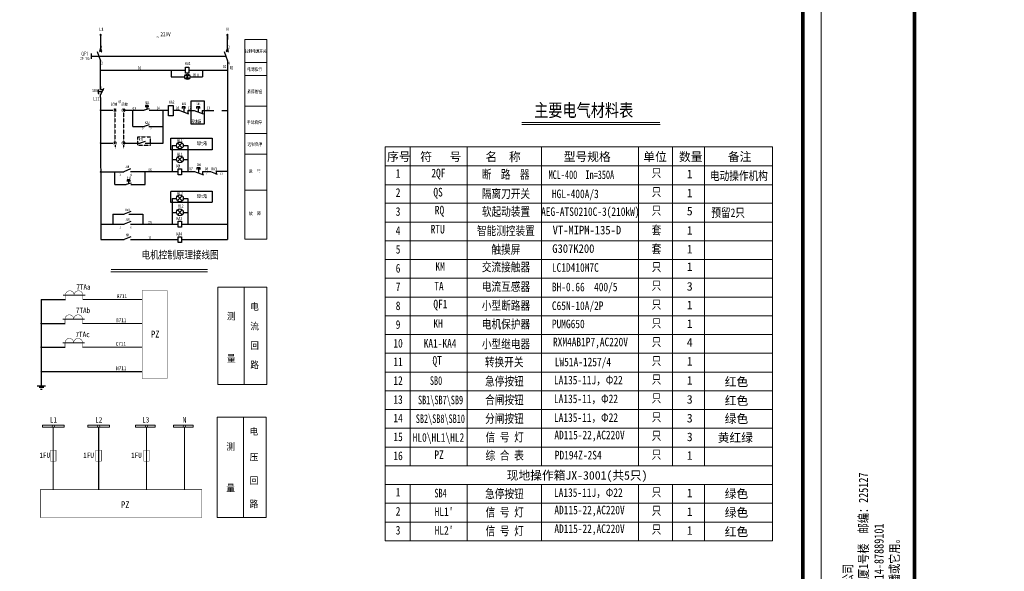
# Model space of a CAD drawing. Header units: millimetres. Extents: x 99955 to 321880, y 78800 to 170196.
# Tile 8 of 26: x 184479 to 210918, y 98970 to 113793. Entities that reach past the tile are written whole.
import ezdxf
from ezdxf.enums import TextEntityAlignment as Align

# ---------------------------------------------------------------- set-up
doc = ezdxf.new("R2010")
doc.units = ezdxf.units.MM
doc.linetypes.add('DASHED', pattern=[0.75, 0.5, -0.25])
doc.linetypes.add('HIDDEN', pattern=[9.524999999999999, 6.35, -3.175])
doc.layers.add('2004-6-21', color=3, linetype='Continuous')
doc.layers.add('ZM', color=7, linetype='Continuous')
for name, color, linetype, lineweight in [('DQ', 3, 'Continuous', 13), ('G', 3, 'Continuous', 13), ('TJ', 2, 'Continuous', 13)]:
    doc.layers.add(name, color=color, linetype=linetype, lineweight=lineweight)
doc.styles.add('CTXT', font='simkai.ttf', dxfattribs={"height": 3})
doc.styles.add('HZTXT', font='romand.shx', dxfattribs={"height": 3.5, "bigfont": 'hztxt.shx'})
doc.styles.add('style2', font='simfang.ttf', dxfattribs={"width": 0.9, "height": 20})
doc.styles.add('STYLE4', font='simfang.ttf', dxfattribs={"width": 0.8})
doc.styles.add('仿宋_GB2312', font='simfang.ttf', dxfattribs={"height": 9})
doc.styles.add('宋体', font='txt', dxfattribs={"width": 0.8, "height": 3.5})
doc.styles.add('样式 1', font='isocp.shx', dxfattribs={"height": 2, "bigfont": 'bigfont.shx'})

# ---------------------------------------------------------------- blocks, each defined once
blk = doc.blocks.new('XTK')
at = {"lineweight": 0}
for p, q in [((26911.62432931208, 39066.98909710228), (26911.62432931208, 39363.98909710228)), ((27331.62432931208, 39363.98909710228), (27331.62432931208, 39066.98909710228))]:
    blk.add_line(p, q, dxfattribs=at)
at = {"lineweight": 0, "const_width": 1}
blk.add_lwpolyline([(26936.62432931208, 39358.98909710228), (27326.62432931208, 39358.98909710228), (27326.62432931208, 39071.98909710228), (26936.62432931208, 39071.98909710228)], close=True, dxfattribs=at)
at = {"insert": (26917.50317452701, 39073.28799060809), "char_height": 2.5, "attachment_point": 1, "rotation": 90, "style": '宋体'}
blk.add_mtext('江苏省水利勘测设计研究院有限公司\\P地址：扬州市吉安路209号吉安大厦1号楼  邮编：225127\\P电话：0514-87860116  传真：0514-87889101\\P声明：未经授权，不得翻印、传播或它用。', dxfattribs=at)
blk = doc.blocks.new('LH')
blk.add_line((-2, 4), (18, 4))
for points in [[(0, 4, 0.4, 0.4, 0), (0, 0, 0.6, 0.6, 0)], [(16, 4, 0.4, 0.4, 0), (16, 0, 0.6, 0.6, 0)]]:
    blk.add_lwpolyline(points, format="xyseb")
at = {"const_width": 0.4}
for points in [[(8, 4, 1), (0, 4, 1)], [(16, 4, 1), (8, 4, 1)]]:
    blk.add_lwpolyline(points, format="xyb", dxfattribs=at)
blk = doc.blocks.new('A$C4E0750ED')
at = {"const_width": 0.536983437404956}
blk.add_lwpolyline([(0.2684916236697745, 0.5369835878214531, 1), (0.8054750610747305, 0.5369835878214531, 1)], format="xyb", close=True, dxfattribs=at)

msp = doc.modelspace()

# ---------------------------------------------------------------- hatches: boundary and pattern name
at = {"linetype": 'Continuous'}
h = msp.add_hatch(color=3, dxfattribs=at)
edge = h.paths.add_edge_path()
edge.add_arc((186650.636040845, 112441.6221921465), 19.5361587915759, 359.9999999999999, 720)
h = msp.add_hatch(color=3, dxfattribs=at)
edge = h.paths.add_edge_path()
edge.add_arc((188540.964959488, 112437.9816848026), 19.5361587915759, 359.9999999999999, 720)
h = msp.add_hatch(color=3, dxfattribs=at)
edge = h.paths.add_edge_path()
edge.add_arc((189389.7822338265, 112437.6255355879), 19.5361587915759, 359.9999999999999, 720)
h = msp.add_hatch(color=3, dxfattribs=at)
edge = h.paths.add_edge_path()
edge.add_arc((190055.1747284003, 112438.8774428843), 19.5361587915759, 359.9999999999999, 720)
for points in [[(188981.9314752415, 112260.9432184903), (188934.0993417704, 112213.1110850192, 0.1989123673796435), (188981.9314752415, 112193.2983666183, 0.1989123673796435), (189029.7636087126, 112213.1110850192)], [(188934.7026982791, 112308.6584951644), (188982.5348317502, 112260.8263616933), (189030.3669652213, 112308.6584951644, 0.1989123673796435), (188982.5348317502, 112328.4712135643, 0.1989123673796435)]]:
    msp.add_hatch(color=3, dxfattribs=at).paths.add_polyline_path(points)
h = msp.add_hatch(color=3, dxfattribs=at)
edge = h.paths.add_edge_path()
edge.add_arc((187518.4427976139, 111354.6750572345), 17.7601443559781, 359.9999999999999, 720)
h = msp.add_hatch(color=3, dxfattribs=at)
edge = h.paths.add_edge_path()
edge.add_arc((188329.8378712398, 111357.5559541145), 17.7601443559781, 359.9999999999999, 720)
h = msp.add_hatch(color=3, dxfattribs=at)
edge = h.paths.add_edge_path()
edge.add_arc((188329.1577041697, 110924.4977465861), 19.5361587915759, 359.9999999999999, 720)
h = msp.add_hatch(color=3, dxfattribs=at)
edge = h.paths.add_edge_path()
edge.add_arc((186651.5515137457, 110476.6603615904), 19.5361587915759, 359.9999999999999, 720)
h = msp.add_hatch(color=3, dxfattribs=at)
edge = h.paths.add_edge_path()
edge.add_arc((188572.1704369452, 110033.6242503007), 19.5361587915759, 359.9999999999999, 720)
h = msp.add_hatch(color=3, dxfattribs=at)
edge = h.paths.add_edge_path()
edge.add_arc((188992.5123415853, 110033.6242503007), 19.5361587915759, 359.9999999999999, 720)
h = msp.add_hatch(color=3, dxfattribs=at)
edge = h.paths.add_edge_path()
edge.add_arc((186665.2809768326, 109707.7954287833), 19.5361587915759, 359.9999999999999, 720)
h = msp.add_hatch(color=3, dxfattribs=at)
edge = h.paths.add_edge_path()
edge.add_arc((187031.1956574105, 109707.7954287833), 19.5361587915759, 359.9999999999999, 720)
h = msp.add_hatch(color=3, dxfattribs=at)
edge = h.paths.add_edge_path()
edge.add_arc((187843.2081862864, 109708.7970188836), 19.5361587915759, 359.9999999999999, 720)
h = msp.add_hatch(color=3, dxfattribs=at)
edge = h.paths.add_edge_path()
edge.add_arc((188572.1704369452, 109708.7970188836), 19.5361587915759, 359.9999999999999, 720)
h = msp.add_hatch(color=3, dxfattribs=at)
edge = h.paths.add_edge_path()
edge.add_arc((188992.5123415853, 109708.7970188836), 19.5361587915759, 359.9999999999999, 720)
h = msp.add_hatch(color=3, dxfattribs=at)
edge = h.paths.add_edge_path()
edge.add_arc((190055.6627750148, 109720.3894379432), 19.5361587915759, 359.9999999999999, 720)
h = msp.add_hatch(color=3, dxfattribs=at)
edge = h.paths.add_edge_path()
edge.add_arc((188572.1704369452, 108609.0325744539), 19.5361587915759, 359.9999999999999, 720)
h = msp.add_hatch(color=3, dxfattribs=at)
edge = h.paths.add_edge_path()
edge.add_arc((188992.5123415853, 108609.0325744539), 19.5361587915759, 359.9999999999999, 720)
h = msp.add_hatch(color=3, dxfattribs=at)
edge = h.paths.add_edge_path()
edge.add_arc((186975.0622653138, 108300.0542982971), 19.5361587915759, 359.9999999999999, 720)
h = msp.add_hatch(color=3, dxfattribs=at)
edge = h.paths.add_edge_path()
edge.add_arc((187787.0747941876, 108301.0558883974), 19.5361587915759, 359.9999999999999, 720)
h = msp.add_hatch(color=3, dxfattribs=at)
edge = h.paths.add_edge_path()
edge.add_arc((188572.1704369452, 108301.0558883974), 19.5361587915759, 359.9999999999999, 720)
h = msp.add_hatch(color=3, dxfattribs=at)
edge = h.paths.add_edge_path()
edge.add_arc((188992.5123415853, 108301.0558883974), 19.5361587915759, 359.9999999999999, 720)

# ---------------------------------------------------------------- linework, layer by layer
at = {"color": 3, "linetype": 'Continuous', "lineweight": -3}
for p, q in [((186652.4173925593, 113366.284613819), (186651.3545058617, 113016.9829863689)), ((190054.9072119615, 113384.0427097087), (190054.9072119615, 113262.7195750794))]:
    msp.add_line(p, q, dxfattribs=at)
at = {"color": 3, "linetype": 'Continuous'}
for p, q in [((190054.9072119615, 112955.7291077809), (190054.9072119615, 113365.4563277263)), ((186562.4352426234, 112934.3812321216), (186651.3545058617, 112689.8532582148)), ((186619.715088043, 112984.1838095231), (186682.9939236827, 112927.2744060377)), ((186682.9939236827, 112984.1838095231), (186619.715088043, 112927.2744060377)), ((186651.3545058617, 112955.7291077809), (186651.3545058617, 113016.9829863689)), ((189966.0209750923, 112934.3814570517), (190054.9072119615, 112689.9443056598)), ((190086.5466297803, 112984.1840344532), (190023.2677941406, 112927.2746309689)), ((190023.2677941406, 112984.1840344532), (190086.5466297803, 112927.2746309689)), ((186402.3052662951, 112881.1596303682), (186402.3052662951, 112743.0736270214)), ((186402.3052662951, 112812.1166286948), (190010.4701637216, 112812.1461883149)), ((186651.4729796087, 111920.6800988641), (186651.3545058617, 112689.8532582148)), ((186670.67936271, 112438.7069793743), (188933.6652093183, 112438.7069793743)), ((188542.254119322, 112432.0522654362), (188542.254119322, 112259.6005258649)), ((188933.6652093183, 112518.2997620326), (189025.4596376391, 112518.2997620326)), ((188933.6652093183, 112359.8682412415), (188933.6652093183, 112518.2997620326)), ((189025.4596376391, 112518.2997620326), (189025.4596376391, 112359.8682412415)), ((189390.3711941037, 112425.315437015), (189390.3711941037, 112259.6005258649)), ((188542.254119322, 112259.6005258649), (188911.0170228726, 112259.6005258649)), ((189033.7921144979, 112308.4270160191), (188931.8457172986, 112206.5516104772)), ((189025.4596376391, 112359.8682412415), (188933.6652093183, 112359.8682412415)), ((188934.6758380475, 112310.6867891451), (189029.6072781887, 112202.2692700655)), ((189049.630243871, 112230.4065489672), (189049.630243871, 112230.4065489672)), ((189055.0665596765, 112259.6005258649), (189390.3711941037, 112259.6005258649)), ((186582.60077481, 111905.921769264), (186582.60077481, 111807.5329052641)), ((186582.60077481, 111905.921769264), (186612.1174340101, 111905.921769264)), ((186689.7040810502, 111856.7273372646), (186582.60077481, 111856.7273372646)), ((186651.4729796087, 111994.4717468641), (186651.4729796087, 111920.6800988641)), ((186730.1840708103, 111945.2773148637), (186651.4729796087, 111773.0968028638)), ((186651.4729796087, 111920.6800988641), (186740.0229572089, 111920.6800988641)), ((186582.60077481, 111807.5329052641), (186612.1174340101, 111807.5329052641)), ((186651.4729796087, 111699.3051548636), (186651.4729796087, 111773.0968028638)), ((186648.4956739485, 111359.4459248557), (186985.168244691, 111359.4459248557)), ((186949.3929713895, 111359.4459248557), (186989.5441770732, 111359.4459248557)), ((187316.0910663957, 111359.4459248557), (187823.6649516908, 111359.4459248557)), ((187518.0247321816, 110925.6802431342), (187518.0247321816, 111359.4459248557)), ((187955.7409509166, 111400.1472498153), (187823.6649516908, 111358.8080387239)), ((187925.4098190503, 111484.5790138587), (187853.996083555, 111484.5790138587)), ((187853.996083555, 111484.5790138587), (187853.996083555, 111438.3344229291)), ((187889.7029513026, 111484.5790138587), (187889.7029513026, 111379.4776442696)), ((187925.4098190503, 111484.5790138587), (187925.4098190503, 111442.538457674)), ((187957.2613967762, 111361.7279636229), (188473.6397889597, 111361.7279636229)), ((188330.0372610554, 110477.5539454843), (188330.0372610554, 111361.7279636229)), ((188473.6397889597, 111491.3132966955), (188603.2251220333, 111491.3132966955)), ((188473.6397889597, 111210.5450750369), (188473.6397889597, 111491.3132966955)), ((188603.2251220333, 111491.3132966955), (188603.2251220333, 111210.5450750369)), ((188775.6127493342, 111352.2532113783), (188603.2251220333, 111352.2532011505)), ((188775.6127774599, 111352.2532011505), (189013.1858880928, 111265.8629791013)), ((188840.4054439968, 111452.0786142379), (188840.4054439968, 111408.8835032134)), ((188926.7956660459, 111452.0786142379), (188840.4054439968, 111452.0786142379)), ((188883.6005550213, 111452.0786142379), (188883.6005550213, 111311.6945034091)), ((188926.7956660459, 111408.8835032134), (188926.7956660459, 111452.0786142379)), ((188991.5883325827, 111352.2532011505), (189165.291687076, 111352.2532011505)), ((188991.5883325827, 111352.2532011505), (188991.5883325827, 111265.8629791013)), ((189165.2917038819, 111352.2531950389), (189402.8648145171, 111265.8629729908)), ((189230.0843704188, 111452.0786081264), (189230.0843704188, 111408.8834971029)), ((189316.4745924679, 111452.0786081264), (189230.0843704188, 111452.0786081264)), ((189273.2794814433, 111452.0786081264), (189273.2794814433, 111311.6944972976)), ((189316.4745924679, 111408.8834971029), (189316.4745924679, 111452.0786081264)), ((189381.2672590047, 111352.2531950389), (189688.3198232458, 111352.2532011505)), ((189381.2672590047, 111352.2531950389), (189381.2672590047, 111265.8629729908)), ((189904.2953783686, 111352.2532025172), (190052.6791292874, 111352.2532045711)), ((188603.2251220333, 111210.5450750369), (188473.6397889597, 111210.5450750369)), ((187955.7409509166, 110963.54692687), (187823.6649516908, 110922.2077157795)), ((187846.1946985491, 110518.7732948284), (187714.1186993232, 110477.434083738)), ((186648.4956739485, 110477.5539454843), (186990.5827850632, 110477.5539454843)), ((187316.0910663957, 110477.5539454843), (187715.2899840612, 110477.5539454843)), ((188573.049993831, 110408.0853051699), (188689.817278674, 110408.0853051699)), ((188573.049993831, 110408.0853051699), (188573.049993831, 109709.9795154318)), ((188844.4329524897, 110479.7597121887), (188715.9589155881, 110351.3751398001)), ((188720.9939573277, 110481.4080258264), (188839.9372255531, 110345.5675283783)), ((188873.6041066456, 110408.0853051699), (188993.3918984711, 110408.0853051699)), ((188993.3918984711, 110408.0853051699), (188993.3918984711, 109709.9795154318)), ((188573.049993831, 110034.8067468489), (188689.817278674, 110034.8067468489)), ((188844.4329524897, 110106.4811538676), (188715.9589155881, 109978.096581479)), ((188720.9939573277, 110108.1294675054), (188839.9372255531, 109972.2889700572)), ((188873.6041066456, 110034.8067468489), (188993.3918984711, 110034.8067468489)), ((188731.2215657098, 109784.9087710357), (188823.0159940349, 109784.9087710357)), ((188731.2215657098, 109626.4772502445), (188731.2215657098, 109784.9087710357)), ((188823.0159940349, 109784.9087710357), (188823.0159940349, 109626.4772502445)), ((189239.051995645, 109811.709701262), (189239.051995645, 109768.5145902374)), ((189325.4422176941, 109811.709701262), (189239.051995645, 109811.709701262)), ((189282.2471066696, 109811.709701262), (189282.2471066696, 109671.3255904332)), ((189325.4422176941, 109768.5145902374), (189325.4422176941, 109811.709701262)), ((189756.6518726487, 109720.3880229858), (190059.687519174, 109720.3880229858)), ((189756.6518726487, 109720.3880229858), (189756.6518726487, 109634.256354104)), ((186661.097766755, 109708.9779253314), (187272.809911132, 109708.9779253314)), ((187439.4603011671, 109488.8229186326), (187368.0465656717, 109488.8229186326)), ((187368.0465656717, 109488.8229186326), (187368.0465656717, 109442.5783277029)), ((187403.7534334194, 109488.8229186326), (187403.7534334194, 109383.7215490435)), ((187439.4603011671, 109488.8229186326), (187439.4603011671, 109446.7823624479)), ((187457.0691837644, 109709.9795154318), (188731.2215657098, 109709.9795154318)), ((188823.0159940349, 109626.4772502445), (188731.2215657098, 109626.4772502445)), ((188823.0159940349, 109709.9795154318), (189179.4974541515, 109709.9795154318)), ((189174.2593291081, 109711.8842881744), (189411.8324397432, 109625.4940661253)), ((189390.2348842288, 109711.8842881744), (189601.5282027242, 109711.8842881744)), ((189390.2348842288, 109711.8842881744), (189390.2348842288, 109625.4940661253)), ((189601.5282027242, 109709.9795154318), (189781.1435005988, 109644.664861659)), ((187469.7914330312, 109404.3911545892), (187337.7154338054, 109363.0519434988)), ((188573.049993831, 108987.9042362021), (188689.817278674, 108987.9042362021)), ((188573.049993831, 108987.9042362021), (188573.049993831, 108302.2383849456)), ((188844.4329524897, 109059.57864322), (188715.9589155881, 108931.1940708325)), ((188720.9939573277, 109061.2269568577), (188839.9372255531, 108925.3864594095)), ((188873.6041066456, 108987.9042362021), (188993.3918984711, 108987.9042362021)), ((188993.3918984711, 108987.9042362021), (188993.3918984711, 108302.2383849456)), ((188844.4329524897, 108681.8894780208), (188715.9589155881, 108553.5049056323)), ((188720.9939573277, 108683.5377916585), (188839.9372255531, 108547.6972942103)), ((187465.8385400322, 108635.8835507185), (187281.5820417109, 108563.409656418)), ((188573.049993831, 108610.2150710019), (188689.817278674, 108610.2150710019)), ((188873.6041066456, 108610.2150710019), (188993.3918984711, 108610.2150710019)), ((186661.097766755, 108301.2367948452), (187281.5639926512, 108301.2367948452)), ((187465.8385400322, 108374.1168039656), (187281.5820417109, 108301.642909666)), ((187457.0691837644, 108302.2383849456), (188731.2215657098, 108302.2383849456)), ((188731.2215657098, 108377.1676405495), (188823.0159940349, 108377.1676405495)), ((188731.2215657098, 108218.7361197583), (188731.2215657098, 108377.1676405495)), ((188823.0159940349, 108218.7361197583), (188731.2215657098, 108218.7361197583)), ((188823.0159940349, 108377.1676405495), (188823.0159940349, 108218.7361197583)), ((188823.0159940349, 108302.2383849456), (190054.9072119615, 108302.2383849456)), ((186661.097766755, 107884.2830751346), (187281.5639926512, 107884.2830751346)), ((187465.8385400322, 107957.1630842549), (187281.5820417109, 107884.6891899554)), ((187457.0691837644, 107885.2846652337), (188731.2215657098, 107885.2846652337)), ((188731.2215657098, 107960.2139208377), (188823.0159940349, 107960.2139208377)), ((188731.2215657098, 107801.7824000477), (188731.2215657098, 107960.2139208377)), ((188823.0159940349, 107960.2139208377), (188823.0159940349, 107801.7824000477)), ((188823.0159940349, 107885.2846652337), (190054.9072119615, 107885.2846652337)), ((188823.0159940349, 107801.7824000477), (188731.2215657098, 107801.7824000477))]:
    msp.add_line(p, q, dxfattribs=at)
at = {"color": 3, "linetype": 'Continuous', "ltscale": 0.5}
for p, q in [((190054.9072119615, 113017.074033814), (190054.9072119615, 112955.729332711)), ((190054.9072119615, 112689.9443056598), (190054.9072119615, 107885.2846652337)), ((186651.4729796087, 111699.3051548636), (186661.097766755, 107884.2830751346))]:
    msp.add_line(p, q, dxfattribs=at)
at = {"color": 3, "linetype": 'Continuous', "ltscale": 0.13}
for p, q in [((189025.4596376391, 112438.7069793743), (190070.6759204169, 112438.7069793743)), ((187518.0247321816, 110925.6802431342), (187834.7594430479, 110925.6802431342)), ((187948.7934480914, 110925.6802431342), (188330.0372610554, 110925.6802431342)), ((187457.0664094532, 109781.451819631), (187272.809911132, 109708.9779253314)), ((187032.0752142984, 109363.1425797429), (187337.7154338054, 109363.0519434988)), ((187462.8439302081, 109363.1425797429), (187844.0877431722, 109363.1425797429)), ((186975.9418221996, 108563.500292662), (187281.5820417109, 108563.409656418)), ((187406.7105381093, 108563.500292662), (187787.9543510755, 108563.500292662))]:
    msp.add_line(p, q, dxfattribs=at)
at = {"color": 3, "linetype": 'HIDDEN'}
for p, q in [((187038.2401054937, 111310.7499964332), (187038.2401054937, 110523.5053681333)), ((187267.3951379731, 111310.7499964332), (187267.3951379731, 110523.5053681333)), ((187039.2787134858, 110428.8580170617), (187039.2787134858, 110332.4805685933)), ((187267.3951379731, 110428.8580170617), (187267.3951379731, 110332.4805685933))]:
    msp.add_line(p, q, dxfattribs=at)
at = {"color": 3}
msp.add_line((187846.1946985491, 110477.5539454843), (188330.0372610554, 110477.5539454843), dxfattribs=at)
at = {"color": 3, "linetype": 'Continuous', "ltscale": 0.1}
for p, q in [((187032.0752142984, 109363.1425797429), (187032.0752142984, 109708.9779253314)), ((187844.0877431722, 109363.1425797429), (187844.0877431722, 109709.9795154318)), ((186975.9418221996, 108563.500292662), (186975.9418221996, 108301.2367948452)), ((187787.9543510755, 108563.500292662), (187787.9543510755, 108302.2383849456))]:
    msp.add_line(p, q, dxfattribs=at)
at = {"color": 4, "linetype": 'HIDDEN', "ltscale": 2}
for points in [[(189432.8928925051, 110986.258233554), (189079.7210756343, 110986.258233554), (189079.7210756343, 111610.6444646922), (189432.8928925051, 111610.6444646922)], [(189651.8788095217, 110298.8902948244), (188537.107939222, 110298.8902948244), (188537.107939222, 110607.8648375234), (189651.8788095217, 110607.8648375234)], [(189651.8788095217, 108878.7092258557), (188537.107939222, 108878.7092258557), (188537.107939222, 109187.6837685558), (189651.8788095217, 109187.6837685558)]]:
    msp.add_lwpolyline(points, close=True, dxfattribs=at)
at = {"color": 3, "linetype": 'HIDDEN'}
msp.add_lwpolyline([(187653.1204485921, 110640.632247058), (187978.5751380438, 110640.632247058), (187978.5751380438, 110409.6127485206), (187653.1204485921, 110409.6127485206)], close=True, dxfattribs=at)
at = {"color": 3, "linetype": 'Continuous'}
for centre, radius in [((188983.0417912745, 112257.2662825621), 72.06258360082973), ((188780.4249662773, 110413.5341735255), 91.27981859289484), ((188780.4249662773, 110040.2556152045), 91.27981859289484), ((188780.4249662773, 108993.3531045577), 91.27981859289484), ((188780.4249662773, 108617.4803137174), 91.27981859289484)]:
    msp.add_circle(centre, radius, dxfattribs=at)
for centre, radius, start, end in [((186651.0357888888, 111359.0423167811), 10.79877775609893, 0, 180), ((186651.0357888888, 111359.0423167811), 10.79877775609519, 180, 0), ((190056.9262350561, 111352.2532045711), 10.79877775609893, 0, 180), ((190056.9262350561, 111352.2532045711), 10.79877775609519, 180, 0), ((186652.4310706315, 110477.8428581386), 10.79877775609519, 0, 180), ((186652.4310706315, 110477.8428581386), 10.79877775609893, 180, 0), ((186654.064447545, 109707.0674457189), 10.95966547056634, 0, 180), ((186654.064447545, 109707.0674457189), 10.95966547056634, 180, 0)]:
    msp.add_arc(centre, radius, start, end, dxfattribs=at)
at = {"layer": 'DQ'}
for p, q in [((201675.833159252, 110972.9148631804), (197958.4780506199, 110972.9148631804)), ((189525.9185995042, 107015.9530988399), (186928.5737520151, 107015.9530988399))]:
    msp.add_line(p, q, dxfattribs=at)
at = {"layer": 'DQ', "color": 3}
for p, q in [((194291.556679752, 110379.4469971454), (194291.556679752, 99791.55639493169)), ((194291.556679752, 110379.4469971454), (194291.556679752, 99791.55639493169)), ((194291.5566797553, 110379.4469971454), (204692.0376797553, 110379.4469971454)), ((194967.5972555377, 110379.4469971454), (194967.5972555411, 101805.8149545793)), ((196497.9869326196, 110379.4469971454), (196497.9869326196, 101805.8149545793)), ((198488.1191040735, 110379.4469971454), (198488.1191040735, 101805.8149545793)), ((201098.6767390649, 110379.4469971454), (201098.6767390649, 101805.8149545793)), ((202004.2598292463, 110379.4469971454), (202004.259829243, 101805.8149545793)), ((202867.9538871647, 110379.4469971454), (202867.9538871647, 101805.8149545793)), ((204692.037679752, 110379.4469971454), (204692.037679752, 99791.55639493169)), ((204692.037679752, 110379.4469971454), (204692.037679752, 99791.55639493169)), ((194291.556679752, 109865.6116716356), (204692.037679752, 109865.6116716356)), ((194291.556679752, 109351.7763461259), (204692.037679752, 109351.7763461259)), ((194291.556679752, 108859.7305875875), (204692.037679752, 108859.7305875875)), ((194291.556679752, 108355.7648802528), (204692.037679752, 108355.7648802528)), ((194291.556679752, 107851.7991729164), (204692.037679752, 107851.7991729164)), ((194291.556679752, 107347.83346558), (204692.037679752, 107347.83346558)), ((194291.556679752, 106843.8677582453), (204692.037679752, 106843.8677582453)), ((189797.9517933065, 106604.3126034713), (189797.9517933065, 103993.2959841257)), ((189797.9517933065, 106604.3126034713), (191115.6545094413, 106604.3126034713)), ((190507.7038633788, 106604.3126034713), (190507.7038633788, 103993.2959841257)), ((191115.6545094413, 106604.3126034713), (191115.6545094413, 103993.2959841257)), ((194291.556679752, 106339.9020509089), (204692.037679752, 106339.9020509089)), ((186176.291735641, 106274.5829113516), (187770.4669997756, 106274.5829113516)), ((194291.556679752, 105835.9363435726), (204692.037679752, 105835.9363435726)), ((186164.6521418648, 105628.166408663), (187770.4669997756, 105628.166408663)), ((194291.556679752, 105331.9706362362), (204692.037679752, 105331.9706362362)), ((186164.6521418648, 104993.462624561), (187770.4669997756, 104993.462624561)), ((194291.556679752, 104828.0049288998), (204692.037679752, 104828.0049288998)), ((194291.556679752, 104324.039221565), (204692.037679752, 104324.039221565)), ((194291.556679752, 104324.039221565), (204692.037679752, 104324.039221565)), ((189797.9517933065, 103993.2959841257), (191115.6545094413, 103993.2959841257)), ((194291.556679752, 103821.6777839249), (204692.037679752, 103821.6777839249)), ((189781.0477367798, 103112.9812954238), (191098.7504529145, 103112.9812954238)), ((189781.0477367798, 103112.9812954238), (189781.0477367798, 100412.1625317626)), ((190490.799806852, 103112.9812954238), (190490.799806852, 100412.1625317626)), ((191098.7504529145, 103112.9812954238), (191098.7504529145, 100412.1625317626)), ((194291.556679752, 103317.7120765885), (204692.037679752, 103317.7120765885)), ((185089.2657673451, 102840.6586973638), (185089.2657673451, 102899.2234387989)), ((185089.2657673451, 102899.2234387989), (185674.9131816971, 102899.2234387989)), ((185674.9131816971, 102840.6586973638), (185674.9131816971, 102899.2234387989)), ((186305.5061922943, 102840.6586973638), (186305.5061922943, 102899.2234387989)), ((186305.5061922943, 102899.2234387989), (186891.1536066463, 102899.2234387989)), ((186891.1536066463, 102899.2234387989), (186891.1536066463, 102840.6586973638)), ((187590.8945896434, 102840.6586973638), (187590.8945896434, 102899.2234387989)), ((187590.8945896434, 102899.2234387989), (188117.9772625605, 102899.2234387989)), ((188117.9772625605, 102899.2234387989), (188117.9772625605, 102840.6586973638)), ((188609.702264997, 102899.2234387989), (189136.7849379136, 102899.2234387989)), ((188609.702264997, 102840.6586973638), (188609.702264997, 102899.2234387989)), ((189136.7849379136, 102899.2234387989), (189136.7849379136, 102840.6586973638)), ((185089.2657673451, 102840.6586973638), (185674.9131816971, 102840.6586973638)), ((185382.0894745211, 102840.6586973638), (185382.0894745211, 101164.3618949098)), ((186305.5061922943, 102840.6586973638), (186891.1536066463, 102840.6586973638)), ((187590.8945896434, 102840.6586973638), (188117.9772625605, 102840.6586973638)), ((187883.7182968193, 102840.6586973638), (187883.7182968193, 101164.3618949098)), ((188609.702264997, 102840.6586973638), (189136.7849379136, 102840.6586973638)), ((188902.525972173, 102840.6586973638), (188902.525972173, 101164.3618949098)), ((194291.556679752, 102813.7463692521), (204692.037679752, 102813.7463692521)), ((194291.556679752, 102309.7806619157), (204692.037679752, 102309.7806619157)), ((194291.556679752, 102309.7806619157), (204692.037679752, 102309.7806619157)), ((194291.556679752, 102309.7806619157), (204692.037679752, 102309.7806619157)), ((194291.556679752, 101805.8149545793), (204692.037679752, 101805.8149545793)), ((194291.556679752, 101805.8149545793), (204692.037679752, 101805.8149545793)), ((194291.556679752, 101805.8149545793), (204692.037679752, 101805.8149545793)), ((194291.556679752, 101301.8492472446), (204692.037679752, 101301.8492472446)), ((194291.556679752, 101301.8492472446), (204692.037679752, 101301.8492472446)), ((194291.556679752, 101301.8492472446), (204692.037679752, 101301.8492472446)), ((194967.5972555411, 101301.8492472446), (194967.5972555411, 99791.55639493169)), ((196497.9869326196, 101301.8492472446), (196497.9869326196, 99791.55639493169)), ((198488.1191040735, 101301.8492472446), (198488.1191040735, 99791.55639493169)), ((201098.6767390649, 101301.8492472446), (201098.6767390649, 99791.55639493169)), ((202004.259829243, 101301.8492472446), (202004.259829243, 99791.55639493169)), ((202867.9538871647, 101301.8492472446), (202867.9538871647, 99791.55639493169)), ((194291.556679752, 100797.8835399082), (204692.037679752, 100797.8835399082)), ((191098.7504529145, 100412.1625317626), (189781.0477367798, 100412.1625317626)), ((194291.556679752, 100294.7199674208), (204692.037679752, 100294.7199674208)), ((194291.556679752, 99791.55639493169), (204692.037679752, 99791.55639493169))]:
    msp.add_line(p, q, dxfattribs=at)
at = {"layer": 'DQ', "const_width": 6.716679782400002}
for points in [[(186989.5441770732, 111359.4459248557, 1), (187086.9360339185, 111359.4459248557, 1)], [(187218.6992095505, 111359.4459248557, 1), (187316.0910663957, 111359.4459248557, 1)], [(186990.5827850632, 110477.5539454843, 1), (187087.9746419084, 110477.5539454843, 1)], [(187218.6992095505, 110477.5539454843, 1), (187316.0910663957, 110477.5539454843, 1)]]:
    msp.add_lwpolyline(points, format="xyb", close=True, dxfattribs=at)
at = {"layer": 'DQ', "color": 3, "const_width": 16.79169945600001}
for points in [[(187029.8442557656, 111258.2230605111, 1), (187046.6359552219, 111258.2230605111, 1)], [(187258.999288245, 110380.669292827, 1), (187275.7909877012, 110380.669292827, 1)]]:
    msp.add_lwpolyline(points, format="xyb", close=True, dxfattribs=at)
at = {"layer": 'DQ'}
for points, const_width in [([(197958.4780506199, 111032.7476912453), (201675.833159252, 111032.7476912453)], 26.145), ([(186928.5737520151, 107078.7775683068), (189525.9185995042, 107078.7775683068)], 27.45225)]:
    msp.add_lwpolyline(points, dxfattribs=dict(at, const_width=const_width))
at = {"layer": 'DQ', "color": 3, "const_width": 23.11218}
for points in [[(194291.556679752, 110379.4469971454), (194291.556679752, 99791.55639493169)], [(194291.5566797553, 110379.4469971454), (204692.0376797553, 110379.4469971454)], [(204692.037679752, 110379.4469971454), (204692.037679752, 99791.55639493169)], [(194291.556679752, 99791.55639493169), (204692.037679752, 99791.55639493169)]]:
    msp.add_lwpolyline(points, dxfattribs=at)
at = {"layer": 'DQ', "color": 3, "const_width": 11.71294828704}
for points in [[(187770.4669997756, 106513.2890961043), (188436.9162911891, 106513.2890961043), (188436.9162911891, 104150.3045113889), (187770.4669997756, 104150.3045113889)], [(185308.7047996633, 102223.0213899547), (185455.4741493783, 102223.0213899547), (185455.4741493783, 101929.8003832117), (185308.7047996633, 101929.8003832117)], [(186524.9452246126, 102223.0213899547), (186671.7145743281, 102223.0213899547), (186671.7145743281, 101929.8003832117), (186524.9452246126, 101929.8003832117)], [(187810.3336219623, 102223.0213899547), (187957.1029716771, 102223.0213899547), (187957.1029716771, 101929.8003832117), (187810.3336219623, 101929.8003832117)], [(185033.1071985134, 101164.3618949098), (189372.4137561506, 101164.3618949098), (189372.4137561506, 100415.8568006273), (185033.1071985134, 100415.8568006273)]]:
    msp.add_lwpolyline(points, close=True, dxfattribs=at)
at = {"layer": 'DQ', "color": 3}
for centre, radius in [((186652.9798284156, 113382.4320533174), 16.97572559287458), ((190054.9072119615, 113382.4320533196), 16.97572559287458), ((185382.0894745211, 102869.9410680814), 29.28237071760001), ((186598.3298994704, 102869.9410680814), 29.28237071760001), ((187883.7182968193, 102869.9410680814), 29.28237071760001), ((188902.525972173, 102869.9410680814), 29.28237071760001)]:
    msp.add_circle(centre, radius, dxfattribs=at)
at = {"layer": 'G', "color": 3}
for p, q in [((190527.6060847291, 113259.5892707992), (191115.6545094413, 113259.5892707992)), ((190527.6060847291, 107894.4851063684), (190527.6060847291, 113259.5892707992)), ((191115.6545094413, 113259.5892707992), (191115.6545094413, 107894.4851063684)), ((190527.6060847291, 112640.168857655), (191115.6545094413, 112640.168857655)), ((190527.6060847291, 112640.168857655), (191115.6545094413, 112640.168857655)), ((190527.6060847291, 112295.7216071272), (191115.6545094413, 112295.7216071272)), ((190527.6060847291, 111472.5828985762), (191115.6545094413, 111472.5828985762)), ((190527.6060847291, 110738.4954356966), (191115.6545094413, 110738.4954356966)), ((190527.6060847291, 110178.3793476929), (191115.6545094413, 110178.3793476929)), ((190527.6060847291, 109207.644335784), (191115.6545094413, 109207.644335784)), ((190527.6060847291, 107894.4851063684), (191115.6545094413, 107894.4851063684))]:
    msp.add_line(p, q, dxfattribs=at)
at = {"layer": 'ZM', "color": 3}
for p, q in [((185058.4486326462, 106274.5829113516), (185058.4486326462, 103958.6973080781)), ((185058.4486326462, 106274.5829113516), (185707.77380416, 106274.5829113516)), ((185058.4486326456, 105628.166408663), (185696.1342103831, 105628.166408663)), ((185046.8090388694, 104993.462624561), (185696.1342103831, 104993.462624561)), ((185058.4486326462, 104339.0501475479), (187770.4669997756, 104339.0501475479)), ((184950.0001612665, 103958.6973080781), (185170.8475086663, 103958.6973080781)), ((184998.199430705, 103916.5509018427), (185130.7477210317, 103916.5509018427)), ((185040.3738950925, 103868.383613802), (185082.5483134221, 103868.383613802)), ((186598.3298994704, 102840.6586973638), (186598.3298994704, 101164.3618949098))]:
    msp.add_line(p, q, dxfattribs=at)
at = {"layer": 'ZM', "color": 3, "const_width": 23.42589657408}
for points in [[(185046.7356843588, 105628.1664086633, 1), (185070.1615809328, 105628.1664086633, 1)], [(185046.2084204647, 104995.1959076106, 1), (185069.6343170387, 104995.1959076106, 1)], [(185049.0697112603, 104333.335151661, 1), (185072.4956078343, 104333.335151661, 1)]]:
    msp.add_lwpolyline(points, format="xyb", close=True, dxfattribs=at)

# ---------------------------------------------------------------- block references
at = {"xscale": 100, "yscale": 100, "zscale": 100}
for p in [(-2527158.00681359, -3812519.971446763), (-2485158.007542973, -3812519.971220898)]:
    msp.add_blockref('XTK', p, dxfattribs=at)
at = {"color": 3, "linetype": 'Continuous', "xscale": 40.81937991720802, "yscale": 40.81937991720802, "zscale": 40.81937991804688}
msp.add_blockref('A$C4E0750ED', (186633.5083587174, 109689.2767501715), dxfattribs=at)
at = {"layer": 'DQ', "color": 3, "xscale": 29.28237071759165, "yscale": 29.28237071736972, "zscale": 29.28237071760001}
for p in [(185707.77380416, 106274.5829113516), (185696.1342103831, 105628.166408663), (185696.1342103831, 104993.462624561)]:
    msp.add_blockref('LH', p, dxfattribs=at)

# ---------------------------------------------------------------- texts
at = {"color": 3, "linetype": 'Continuous'}
for s, height, style, width, p in [('QF1', 107.9877775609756, '样式 1', 0.7, (186134.1585083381, 112824.2479626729)), ('1', 86.3902220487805, '样式 1', 0.7, (186666.2640323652, 113009.8490039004)), ('3', 86.3902220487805, 'CTXT', 0.7, (190071.1259136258, 113009.8492288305)), ('2P 10A', 77.75119984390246, '样式 1', 0.7, (186103.8868596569, 112710.6934456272)), ('2', 86.3902220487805, '样式 1', 0.7, (186666.2640323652, 112581.3517849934)), ('KA1', 86.3902220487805, 'CTXT', 0.7, (188920.3330528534, 112571.2433895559)), ('4', 86.3902220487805, 'CTXT', 0.7, (190071.1259136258, 112581.3520099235)), ('N1', 88.5499776, 'CTXT', 0.6, (190124.6251635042, 112458.0928107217)), ('HL0', 86.3902220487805, 'CTXT', 0.7, (189143.4211507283, 112261.9138167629)), ('SB0', 86.3902220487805, 'CTXT', 0.7, (186425.9288007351, 111846.7258777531)), ('QT', 69.9760798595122, 'CTXT', 0.7, (187126.3770313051, 111558.5040990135)), ('SB1', 69.9760798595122, 'CTXT', 0.7, (187845.510470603, 111525.3547328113)), ('KA2', 86.3902220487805, 'CTXT', 0.7, (188487.9525698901, 111534.5084053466)), ('SB2', 64.79266653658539, 'CTXT', 0.7, (188833.1206694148, 111501.458487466)), ('SB4', 64.79266653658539, 'CTXT', 0.7, (189222.7995958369, 111501.4584813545)), ('KA2', 69.9760798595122, 'CTXT', 0.7, (187845.510470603, 110988.3337212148)), ('5', 64.79266653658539, 'CTXT', 0.7, (187765.5658956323, 110843.8164227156)), ('9', 64.79266653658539, 'CTXT', 0.7, (187980.0988515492, 110843.8164227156)), ('RTU', 69.9760798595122, 'CTXT', 0.7, (187679.1708128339, 110545.7914597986)), ("HL1'", 86.3902220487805, 'CTXT', 0.7, (188709.4167809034, 110504.5726119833)), ('HL1', 86.3902220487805, 'CTXT', 0.7, (188709.4167809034, 110131.2940536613)), ('JJR', 64.79266653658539, 'CTXT', 0.7, (187309.6693023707, 109806.1727750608)), ('KM', 86.3902220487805, 'CTXT', 0.7, (188691.7596808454, 109816.7862187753)), ('SB8', 64.79266653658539, 'CTXT', 0.7, (189231.7672210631, 109861.08957449)), ('KA3', 86.3902220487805, 'CTXT', 0.7, (189627.0192498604, 109740.6341571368)), ('3', 64.79266653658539, 'CTXT', 0.7, (187162.0510305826, 109594.4094200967)), ('SB7', 69.9760798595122, 'CTXT', 0.7, (187355.5535129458, 109507.946691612)), ('4', 64.79266653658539, 'CTXT', 0.7, (187448.9081276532, 109594.4094200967)), ('4', 64.79266653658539, 'CTXT', 0.7, (189491.9070540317, 109616.2380371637)), ('12', 64.79266653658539, 'CTXT', 0.7, (189860.2416593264, 109616.2380371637)), ("HL2'", 86.3902220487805, 'CTXT', 0.7, (188709.4167809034, 109084.3915430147)), ('KA4', 64.79266653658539, 'CTXT', 0.7, (187318.4414329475, 108653.5497995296)), ('HL2', 86.3902220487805, 'CTXT', 0.7, (188731.2696740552, 108744.1315323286)), ('JJR', 64.79266653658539, 'CTXT', 0.7, (187318.4414329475, 108391.7830527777)), ('KA3', 86.3902220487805, 'CTXT', 0.7, (188691.7596808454, 108409.0450882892)), ('5', 64.79266653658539, 'CTXT', 0.7, (187162.0510305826, 108186.6682896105)), ('6', 64.79266653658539, 'CTXT', 0.7, (187448.9081276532, 108186.6682896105)), ('KH', 64.79266653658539, 'CTXT', 0.7, (187336.7034855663, 107974.829333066)), ('KA4', 86.3902220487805, 'CTXT', 0.7, (188691.7596808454, 107992.0913685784))]:
    msp.add_text(s, height=height, dxfattribs=dict(at, style=style, width=width)).set_placement(p)
at = {"color": 2, "linetype": 'Continuous'}
for s, height, style, width, p in [('01', 81.99072, 'CTXT', 0.7, (187650.1381254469, 112457.7285719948)), ('02', 81.99072, 'CTXT', 0.7, (189933.6786078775, 112495.8616791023)), ('L11', 89.67735, '宋体', 0.8, (186446.0964812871, 111624.5009246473)), ('03', 81.99072, 'CTXT', 0.7, (187509.535170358, 111369.5030444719)), ('04', 81.99072, 'CTXT', 0.7, (188159.0509997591, 111378.3307215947)), ('05', 81.99072, 'CTXT', 0.7, (188672.3500635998, 111378.3307215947)), ('12', 81.99072, 'CTXT', 0.7, (188988.5776516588, 111378.3307215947)), ('13', 81.99072, 'CTXT', 0.7, (189496.8027166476, 111378.3307215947)), ('06', 81.99072, 'CTXT', 0.7, (187932.8003308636, 109714.1167678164)), ('07', 81.99072, 'CTXT', 0.7, (189031.7612065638, 109746.1139332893)), ('08', 81.99072, 'CTXT', 0.7, (189448.4352825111, 109746.1139332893)), ('09', 81.99072, 'CTXT', 0.7, (187932.8003308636, 108306.3756373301)), ('11', 81.99072, 'CTXT', 0.7, (187932.8003308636, 107889.4219176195))]:
    msp.add_text(s, height=height, dxfattribs=dict(at, style=style, width=width)).set_placement(p)
at = {"color": 3, "linetype": 'DASHED', "style": '宋体', "width": 0.8}
for s, p in [('电源指示', (190589.0792858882, 112416.9650006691)), ('手动启停', (190580.4952347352, 110993.651815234))]:
    msp.add_text(s, height=89.67735, dxfattribs=at).set_placement(p)
at = {"color": 3}
for s, height, style, width, p in [('现地箱', 91.82960640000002, 'CTXT', 0.7, (189086.8371621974, 111007.987491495)), ('现地箱', 91.82960640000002, 'CTXT', 0.7, (189233.4018217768, 110424.74246539)), ('远程启停', 89.67735, '宋体', 0.8, (190592.8841370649, 110401.1791245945)), ('运  行', 89.67735, '宋体', 0.8, (190628.6788177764, 109679.8327599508)), ('现地箱', 91.82960640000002, 'CTXT', 0.7, (189233.4018217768, 109004.5613964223)), ('故  障', 89.67735, '宋体', 0.8, (190636.1700127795, 108542.0066981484)), ('G307K200', 231.1218, 'style2', 0.9, (198779.570615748, 107527.1588415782))]:
    msp.add_text(s, height=height, dxfattribs=dict(at, style=style, width=width)).set_placement(p)
at = {"layer": '2004-6-21', "color": 3, "linetype": 'DASHED', "style": '宋体', "width": 0.8}
for s, height, p in [('控制电源开关', 84.55292999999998, (190536.0292288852, 112905.7864884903)), ('紧停按钮', 89.67735, (190585.3929420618, 111815.0859165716))]:
    msp.add_text(s, height=height, dxfattribs=at).set_placement(p)
at = {"layer": 'DQ', "color": 3}
for s, height, style, width, p in [('L1', 83.95849728, '仿宋_GB2312', 0.9, (186604.8022273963, 113494.2840943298)), (' 220V', 104.9481216, 'style2', 0.8, (188191.1429413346, 113349.2437892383)), ('N', 83.95849728, '仿宋_GB2312', 0.9, (190031.3596435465, 113494.2840943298)), ('~ ', 95.97060740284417, '宋体', 1.2, (188149.3378522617, 113279.2593571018)), ('主要电气材料表', 348.6, 'style2', 0.8, (198291.7859240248, 111185.2752542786)), ('就地', 76.86629999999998, 'style2', 0.8, (186928.2765684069, 111477.4538735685)), ('9', 50.37509836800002, 'HZTXT', 0.7, (187019.9990333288, 111336.0942694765)), ('远控', 76.86629999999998, 'style2', 0.8, (187206.8504616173, 111477.4538735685)), ('10', 50.37509836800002, 'HZTXT', 0.7, (187234.099444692, 111336.0942694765)), ('11', 50.37509836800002, 'HZTXT', 0.7, (187004.9446605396, 110454.2022901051)), ('12', 50.37509836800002, 'HZTXT', 0.7, (187234.2592623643, 110454.2022901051)), ('电机控制原理接线图', 204.9768, 'style2', 0.8, (187754.0675160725, 107371.4388656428)), ('7TAa', 146.411853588, 'style2', 0.8, (186000.5975113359, 106536.0269568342)), ('A711', 105.41653458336, 'style2', 0.8, (187088.1653837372, 106313.7625279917)), ('7TAb', 146.411853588, 'style2', 0.8, (185988.9579175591, 105908.668046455)), ('电', 183.014816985, 'STYLE4', 0.9, (190671.2971919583, 105989.3970257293)), ('B711', 105.41653458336, 'style2', 0.8, (187069.3208193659, 105663.9807271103)), ('测', 183.014816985, 'STYLE4', 0.9, (190045.1699653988, 105733.7269333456)), ('流', 183.014816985, 'STYLE4', 0.9, (190671.2971919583, 105464.9385109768)), ('7TAc', 146.411853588, 'style2', 0.8, (185977.3183237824, 105262.553561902)), ('PZ', 183.014816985, 'STYLE4', 0.9, (188007.5237482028, 105252.0127867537)), ('C711', 105.41653458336, 'style2', 0.8, (187057.6812255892, 105029.2769430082)), ('回', 183.014816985, 'STYLE4', 0.9, (190671.2971919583, 104943.1671148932)), ('量', 183.014816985, 'STYLE4', 0.9, (190045.1699653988, 104598.3114137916)), ('N711', 105.41653458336, 'style2', 0.8, (187069.3208193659, 104374.8644659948)), ('路', 183.014816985, 'STYLE4', 0.9, (190671.2971919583, 104427.7758024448)), ('L1', 146.411853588, 'style2', 0.8, (185291.3238126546, 102967.5196553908)), ('L2', 146.411853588, 'style2', 0.8, (186507.5642376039, 102967.5196553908)), ('L3', 146.411853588, 'style2', 0.8, (187768.7681643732, 102967.5196553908)), ('N', 146.411853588, 'style2', 0.8, (188857.5642705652, 102967.5196553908)), ('电', 183.014816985, 'STYLE4', 0.9, (190654.393135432, 102636.3553973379)), ('测', 183.014816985, 'STYLE4', 0.9, (190028.2659088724, 102229.0630814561)), ('1FU', 146.411853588, 'style2', 0.8, (185008.1149778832, 102015.604637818)), ('1FU', 146.411853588, 'style2', 0.8, (186185.725198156, 102015.604637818)), ('1FU', 146.411853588, 'style2', 0.8, (187471.1135955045, 102015.604637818)), ('压', 183.014816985, 'STYLE4', 0.9, (190654.393135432, 101949.3944162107)), ('量', 183.014816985, 'STYLE4', 0.9, (190028.2659088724, 101115.5774732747)), ('回', 183.014816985, 'STYLE4', 0.9, (190654.393135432, 101315.1212495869)), ('PZ', 183.014816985, 'STYLE4', 0.9, (187201.2234621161, 100667.8779198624)), ('路', 183.014816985, 'STYLE4', 0.9, (190654.393135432, 100687.2282075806))]:
    msp.add_text(s, height=height, dxfattribs=dict(at, style=style, width=width)).set_placement(p)
at = {"layer": 'TJ', "color": 3, "linetype": 'Continuous', "style": 'style2'}
for s, p in [('序号', (194658.4647845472, 109994.0480750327)), ('符   号', (195785.7179914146, 109990.3001539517)), ('名  称', (197458.8674744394, 109990.3001539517)), ('型号规格', (199717.0454713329, 109994.0480750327)), ('单位', (201539.6770805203, 109994.0480750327)), ('数量', (202496.6719348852, 109991.5494609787)), ('备注', (203809.5275811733, 109992.7987680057)), ('1', (202470.9541836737, 109532.7211237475)), ('1', (202470.9541836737, 109018.8857982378)), ('5', (202470.9541836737, 108535.7493450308)), ('1', (202470.9541836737, 108016.1790009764)), ('1', (202470.9541836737, 107512.2132936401)), ('1', (202470.9541836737, 107039.8797500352)), ('3', (202470.9541836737, 106512.0047859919)), ('1', (202470.9541836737, 106012.1693425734)), ('1', (202470.9541836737, 105509.0057700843)), ('4', (202470.9541836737, 105005.0400627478)), ('1', (202470.9541836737, 104500.2722205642)), ('1', (202470.9541836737, 103984.5455998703)), ('红色', (203725.4707713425, 103945.3925028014)), ('3', (202470.9541836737, 103475.5826644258)), ('红色', (203725.4707713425, 103441.426795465)), ('3', (202470.9541836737, 102971.6169570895)), ('绿色', (203725.4707713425, 102952.650295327)), ('3', (202470.9541836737, 102467.6512497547)), ('黄红绿', (203694.6097602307, 102443.4711690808)), ('1', (202470.9541836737, 101968.6827705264)), ('1', (202470.9541836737, 100960.7513558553)), ('绿色', (203725.4707713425, 100936.7874659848)), ('1', (202470.9541836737, 100457.5877833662)), ('绿色', (203725.4707713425, 100433.6238934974)), ('1', (202470.9541836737, 99953.62207602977)), ('红色', (203725.4707713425, 99914.46897896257))]:
    msp.add_text(s, height=231.1218, dxfattribs=at).set_placement(p, align=Align.CENTER)
at = {"layer": 'TJ', "color": 3, "linetype": 'Continuous', "style": 'style2', "width": 0.8}
for s, p in [('1', (194639.2072422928, 109545.7380072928)), ('2', (194639.2072422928, 109031.9026817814)), ('3', (194639.2072422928, 108522.939746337)), ('4', (194639.2072422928, 108010.9203105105)), ('5', (194639.2072422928, 107506.9546031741)), ('6', (194639.2072422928, 106997.9916677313)), ('7', (194639.2072422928, 106499.0231885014)), ('8', (194639.2072422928, 105990.0602530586)), ('9', (194639.2072422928, 105486.0945457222)), ('小型继电器', (197537.7355113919, 104963.5936570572)), ('RXM4AB1P7,AC220V', (199805.8943587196, 105017.7846098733)), ('10', (194639.2072422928, 104982.9309732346)), ('KA1-KA4', (195767.6791136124, 104979.8346484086)), ('11', (194639.2072422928, 104484.7646288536)), ('QT ', (195751.1270680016, 104520.7907411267)), ('转换开关', (197489.8409069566, 104477.0649951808)), ('LW51A-1257/4', (199602.8916729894, 104481.2836669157)), ('12', (194639.2072422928, 103980.798921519)), ('13', (194639.2072422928, 103471.8359860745)), ('14', (194639.2072422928, 102972.8675068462)), ('15', (194639.2072422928, 102468.9017995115)), ('16', (194639.2072422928, 101959.938864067)), ('1', (194639.2072422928, 100981.9755829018)), ('2', (194639.2072422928, 100468.1402573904)), ('3', (194639.2072422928, 99959.1773219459))]:
    msp.add_text(s, height=231.1218, dxfattribs=at).set_placement(p, align=Align.CENTER)
at = {"layer": 'TJ', "color": 3, "linetype": 'Continuous', "style": 'style2'}
for s, width, p in [('2QF', 0.8, (195533.9508758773, 109556.457957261)), ('断  路  器', 0.8, (196889.2259299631, 109518.9787464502)), ('MCL-400  In=350A', 0.7, (198680.5527429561, 109511.482904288)), ('只', 0.8, (201448.484419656, 109562.554797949)), ('电动操作机构', 0.8, (203014.4130310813, 109480.9055815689)), ('QS', 0.8, (195587.6299739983, 109042.6226317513)), ('隔离刀开关', 0.8, (196889.2259299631, 108998.8968858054)), ('HGL-400A/3', 0.8, (198770.1314250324, 108997.6475787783)), ('只', 0.8, (201448.484419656, 109048.7194724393)), ('RQ', 0.8, (195626.4679500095, 108559.4861785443)), ('软起动装置', 0.8, (196889.2259299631, 108519.5083536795)), ('AEG-ATS0210C-3(210kW)', 0.8, (198480, 108519.5083536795)), ('只', 0.8, (201448.484419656, 108550.2380459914)), ('预留2只', 0.8, (203050.7056167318, 108490.0372068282)), ('RTU', 0.8, (195515.0572799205, 108047.811164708)), ('套', 0.8, (201448.484419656, 108019.423938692)), ('套', 0.8, (201448.484419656, 107515.4582313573)), (' KM ', 0.8, (195515.0572799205, 107044.8769781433)), ('交流接触器', 0.8, (196889.2259299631, 107029.885293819)), ('LC1D410M7C', 0.8, (198770.1314250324, 107018.6415305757)), ('只', 0.8, (201448.484419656, 107032.8566430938)), ('TA ', 0.8, (195611.3883811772, 106517.0020141)), ('电流互感器', 0.8, (196889.2259299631, 106503.2596368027)), ('BH-0.66  400/5', 0.8, (198770.1314250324, 106495.7637946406)), ('只', 0.8, (201448.484419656, 106534.3752166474)), ('QF1', 0.8, (195587.6299739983, 106035.9061760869)), ('小型断路器', 0.8, (196889.2259299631, 105995.928351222)), ('C65N-10A/2P', 0.8, (198770.1314250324, 105990.9311231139)), ('只', 0.8, (201448.484419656, 106025.6977306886)), ('电机保护器', 0.8, (196889.2259299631, 105494.4612579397)), ('只', 0.8, (201448.4844196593, 105522.5341582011)), ('KH', 0.8, (195587.6299739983, 105513.2008633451)), ('PUMG650', 0.8, (198770.1314250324, 105503.2064071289)), ('只', 0.8, (201448.484419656, 105018.5684508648)), ('只', 0.8, (201448.484419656, 104508.3163277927)), (' SB0', 0.7, (195383.9376118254, 103979.5483717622)), ('急停按钮', 0.8, (196976.479313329, 103960.399527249)), ('LA135-11J，Φ22', 0.8, (198826.266043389, 103994.5400560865)), ('只', 0.8, (201448.484419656, 104011.4391710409)), (' SB1\\SB7\\SB9', 0.7, (195064.9734685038, 103459.3416730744)), ('合闸按钮', 0.8, (196976.479313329, 103460.1817409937)), ('LA135-11，Φ22', 0.8, (198826.266043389, 103490.5743487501)), ('只', 0.8, (201448.484419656, 103507.4734637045)), ('SB2\\SB8\\SB10', 0.7, (195114.9711560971, 102955.3759657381)), ('分闸按钮', 0.8, (196976.479313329, 102956.216033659)), ('LA135-11，Φ22', 0.8, (198826.266043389, 102986.6086414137)), ('只', 0.8, (201448.484419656, 102998.8256103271)), ('HL0\\HL1\\HL2', 0.8, (195031.9733710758, 102451.4102584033)), ('信 号 灯', 0.8, (196988.0327576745, 102458.1037064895)), ('AD115-22,AC220V', 0.8, (198836.6553514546, 102518.2081310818)), ('只', 0.8, (201448.484419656, 102500.3441838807)), ('PZ', 0.8, (195614.3661347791, 101987.1100110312)), ('综 合 表', 0.8, (196987.6863441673, 101965.8717915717)), ('PD194Z-2S4', 0.8, (198847.7838757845, 101977.115554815)), ('只', 0.8, (201448.484419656, 101994.0017045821)), ('SB4 ', 0.7, (195615.1147515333, 100955.7541277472)), ('急停按钮', 0.8, (196976.479313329, 100936.605283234)), ('LA135-11J，Φ22', 0.8, (198826.266043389, 100970.7458120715)), ('只', 0.8, (201448.484419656, 100982.9627809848)), ('AD115-22,AC220V', 0.8, (198836.6553514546, 100502.3453017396)), ("HL1'", 0.8, (195622.4465616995, 100456.7856485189)), ('信 号 灯', 0.8, (196988.0327576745, 100442.2408771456)), ('只', 0.8, (201448.484419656, 100484.4813545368)), ('信 号 灯', 0.8, (196988.0327576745, 99939.07730465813)), ('AD115-22,AC220V', 0.8, (198836.6553514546, 99999.18172925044)), ('只', 0.8, (201448.484419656, 99981.31778204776)), ("HL2'", 0.8, (195622.4465616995, 99953.62207603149))]:
    msp.add_text(s, height=231.1218, dxfattribs=dict(at, width=width)).set_placement(p)
at = {"layer": 'TJ', "color": 3, "linetype": 'Continuous', "style": 'style2', "width": 0.8}
for s, p in [('智能测控装置', (197534.0951880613, 108120.8045328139)), ('触摸屏', (197534.0951880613, 107616.8388254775))]:
    msp.add_text(s, height=231.1218, dxfattribs=at).set_placement(p, align=Align.MIDDLE_CENTER)
at = {"layer": 'TJ', "color": 3, "linetype": 'Continuous', "style": 'style2'}
msp.add_text('现地操作箱JX-3001(共5只)', height=231.1218, dxfattribs=at).set_placement((197558.0085089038, 101432.4226056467))
at = {"layer": 'TJ', "color": 3, "linetype": 'Continuous', "insert": (198789.6900026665, 108019.8807856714), "char_height": 231.1218, "width": 46.22436, "attachment_point": 7, "style": 'style2'}
msp.add_mtext('VT-MIPM-135-D', dxfattribs=at)

doc.saveas('drawing.dxf')
